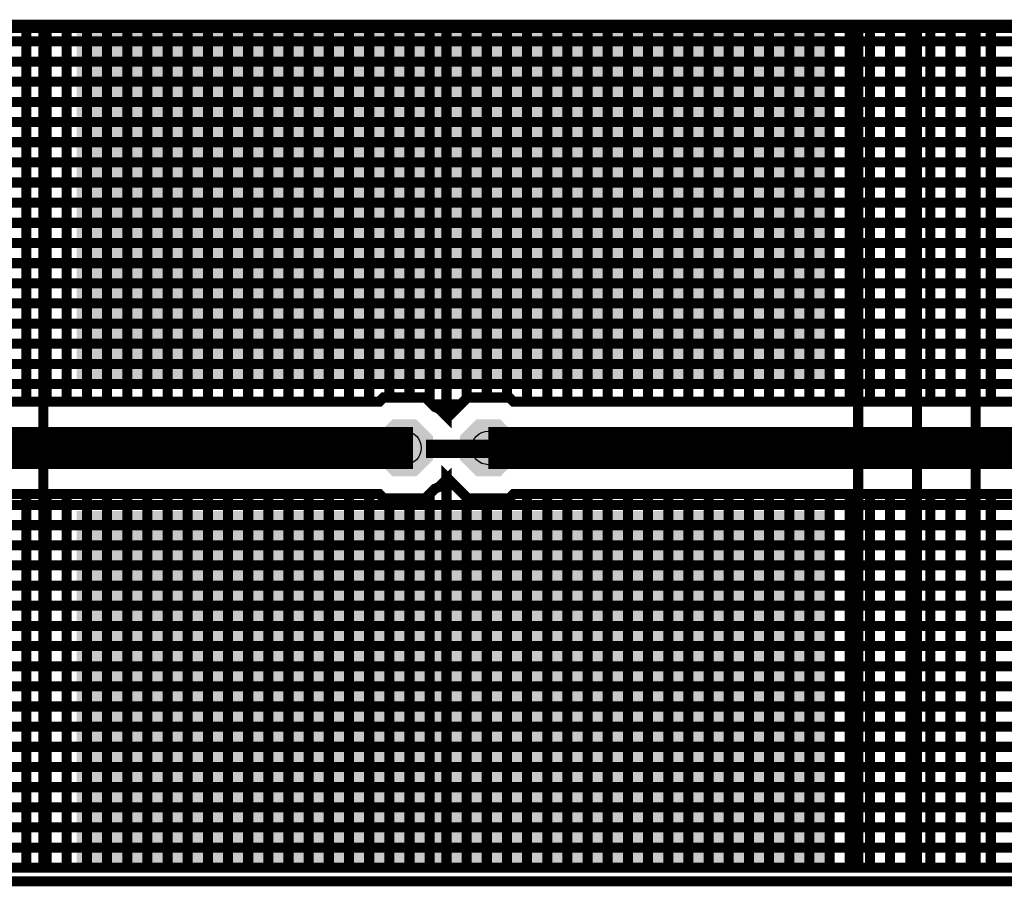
# Model space of a CAD drawing. Extents: x 0.4 to 16.2, y 0.4 to 3.5.
# Tile 12 of 29: x 6.2 to 7.4, y 1.4 to 2.5. Entities that reach past the tile are written whole.
import ezdxf

# ---------------------------------------------------------------- set-up
doc = ezdxf.new("R2010")
doc.units = 0
doc.layers.get('0').update_dxf_attribs({"linetype": 'CONTINUOUS'})
for name, color, linetype in [('2IN618_CMP', 7, 'CONTINUOUS'), ('2IN618_SOL', 4, 'CONTINUOUS'), ('2IN618_STC', 3, 'CONTINUOUS'), ('2IN618_STS', 10, 'CONTINUOUS'), ('3IN927_EXC', 13, 'CONTINUOUS'), ('LAYER_6', 5, 'CONTINUOUS')]:
    doc.layers.add(name, color=color, linetype=linetype)

# ---------------------------------------------------------------- blocks, each defined once
blk = doc.blocks.new('ROUND_23')
blk.add_circle((0, 0), 0.02)
blk = doc.blocks.new('CUSTOM_11')
for points in [[(-0.03, 0.0124), (-0.0124, 0.03), (0.03, 0.0124), (0.0124, 0.03)], [(-0.03, -0.0124), (-0.03, 0.0124), (0.03, -0.0124), (0.03, 0.0124)], [(-0.0124, -0.03), (-0.03, -0.0124), (0.0124, -0.03), (0.03, -0.0124)]]:
    blk.add_solid(points)
blk = doc.blocks.new('CUSTOM_13')
for points in [[(-0.034, 0.0141), (-0.0141, 0.034), (0.034, 0.0141), (0.0141, 0.034)], [(-0.034, -0.0141), (-0.034, 0.0141), (0.034, -0.0141), (0.034, 0.0141)], [(-0.0141, -0.034), (-0.034, -0.0141), (0.0141, -0.034), (0.034, -0.0141)]]:
    blk.add_solid(points)
blk = doc.blocks.new('RECTANGLE_16')
blk.add_solid([(0.22, 0.2125), (0.22, -0.2125), (-0.22, 0.2125), (-0.22, -0.2125)])
blk = doc.blocks.new('CUSTOM_17')
for points in [[(-0.03, 0.0124), (-0.0124, 0.03), (0.03, 0.0124), (0.0124, 0.03)], [(-0.03, -0.0124), (-0.03, 0.0124), (0.03, -0.0124), (0.03, 0.0124)], [(-0.0124, -0.03), (-0.03, -0.0124), (0.0124, -0.03), (0.03, -0.0124)]]:
    blk.add_solid(points)
blk = doc.blocks.new('RECTANGLE_14')
blk.add_solid([(0.225, 0.215), (0.225, -0.215), (-0.225, 0.215), (-0.225, -0.215)])
blk = doc.blocks.new('RECTANGLE_15')
blk.add_solid([(0.225, 0.2125), (0.225, -0.2125), (-0.225, 0.2125), (-0.225, -0.2125)])
blk = doc.blocks.new('CUSTOM_18')
for points in [[(-0.034, 0.0141), (-0.0141, 0.034), (0.034, 0.0141), (0.0141, 0.034)], [(-0.034, -0.0141), (-0.034, 0.0141), (0.034, -0.0141), (0.034, 0.0141)], [(-0.0141, -0.034), (-0.034, -0.0141), (0.0141, -0.034), (0.034, -0.0141)]]:
    blk.add_solid(points)

msp = doc.modelspace()

# ---------------------------------------------------------------- linework, layer by layer
at = {"layer": '2IN618_CMP'}
for points, const_width in [([(5.3659, 2.0211), (6.6344, 2.0211), (6.6394, 2.0261), (6.6891, 2.0261), (6.7004, 2.0148), (6.7054, 2.0127), (6.7143, 2.0039), (6.7143, 2.4661), (3.5743, 2.4661)], 0.012), ([(6.2143, 2.0211), (6.2143, 2.4661)], 0.012), ([(6.2383, 2.4661), (6.2383, 2.0211)], 0.012), ([(6.2623, 2.0211), (6.2623, 2.4661)], 0.012), ([(6.2863, 2.4661), (6.2863, 2.0211)], 0.012), ([(6.3103, 2.0211), (6.3103, 2.4661)], 0.012), ([(6.3343, 2.4661), (6.3343, 2.0211)], 0.012), ([(6.3583, 2.0211), (6.3583, 2.4661)], 0.012), ([(6.3823, 2.4661), (6.3823, 2.0211)], 0.012), ([(6.4063, 2.0211), (6.4063, 2.4661)], 0.012), ([(6.4303, 2.4661), (6.4303, 2.0211)], 0.012), ([(6.4543, 2.0211), (6.4543, 2.4661)], 0.012), ([(6.4783, 2.4661), (6.4783, 2.0211)], 0.012), ([(6.5023, 2.0211), (6.5023, 2.4661)], 0.012), ([(6.5263, 2.4661), (6.5263, 2.0211)], 0.012), ([(6.5503, 2.0211), (6.5503, 2.4661)], 0.012), ([(6.5743, 2.4661), (6.5743, 2.0211)], 0.012), ([(6.5983, 2.0211), (6.5983, 2.4661)], 0.012), ([(6.6223, 2.4661), (6.6223, 2.0211)], 0.012), ([(6.6463, 2.0261), (6.6463, 2.4661)], 0.012), ([(6.6703, 2.4661), (6.6703, 2.0261)], 0.012), ([(6.6943, 2.021), (6.6943, 2.4661)], 0.012), ([(9.8543, 2.4661), (6.7143, 2.4661), (6.7143, 2.001), (6.7143, 2.4661)], 0.012), ([(6.7383, 2.4661), (6.7383, 2.025)], 0.012), ([(6.7623, 2.4661), (6.7623, 2.0261)], 0.012), ([(6.7863, 2.0261), (6.7863, 2.4661)], 0.012), ([(6.8103, 2.4661), (6.8103, 2.0211)], 0.012), ([(6.8343, 2.0211), (6.8343, 2.4661)], 0.012), ([(6.8583, 2.4661), (6.8583, 2.0211)], 0.012), ([(6.8823, 2.0211), (6.8823, 2.4661)], 0.012), ([(6.9063, 2.4661), (6.9063, 2.0211)], 0.012), ([(6.9303, 2.0211), (6.9303, 2.4661)], 0.012), ([(6.9543, 2.4661), (6.9543, 2.0211)], 0.012), ([(6.9783, 2.0211), (6.9783, 2.4661)], 0.012), ([(7.0023, 2.4661), (7.0023, 2.0211)], 0.012), ([(7.0263, 2.0211), (7.0263, 2.4661)], 0.012), ([(7.0503, 2.4661), (7.0503, 2.0211)], 0.012), ([(7.0743, 2.0211), (7.0743, 2.4661)], 0.012), ([(7.0983, 2.4661), (7.0983, 2.0211)], 0.012), ([(7.1223, 2.0211), (7.1223, 2.4661)], 0.012), ([(7.1463, 2.4661), (7.1463, 2.0211)], 0.012), ([(7.1703, 2.0211), (7.1703, 2.4661)], 0.012), ([(7.1943, 2.4661), (7.1943, 2.0211)], 0.012), ([(7.2183, 2.0211), (7.2183, 2.4661)], 0.012), ([(7.2423, 2.4661), (7.2423, 2.0211)], 0.012), ([(7.2663, 2.0211), (7.2663, 2.4661)], 0.012), ([(7.2903, 2.4661), (7.2903, 2.0211)], 0.012), ([(7.3143, 2.0211), (7.3143, 2.4661)], 0.012), ([(7.3383, 2.4661), (7.3383, 2.0211)], 0.012), ([(7.3623, 2.0211), (7.3623, 2.4661)], 0.012), ([(3.5743, 2.4501), (6.7143, 2.4501)], 0.012), ([(6.7143, 2.4501), (9.8543, 2.4501)], 0.012), ([(6.7143, 2.4261), (3.5743, 2.4261)], 0.012), ([(9.8543, 2.4261), (6.7143, 2.4261)], 0.012), ([(3.5743, 2.4021), (6.7143, 2.4021)], 0.012), ([(6.7143, 2.4021), (9.8543, 2.4021)], 0.012), ([(6.7143, 2.3781), (3.5743, 2.3781)], 0.012), ([(9.8543, 2.3781), (6.7143, 2.3781)], 0.012), ([(3.5743, 2.3541), (6.7143, 2.3541)], 0.012), ([(6.7143, 2.3541), (9.8543, 2.3541)], 0.012), ([(6.7143, 2.3301), (3.5743, 2.3301)], 0.012), ([(9.8543, 2.3301), (6.7143, 2.3301)], 0.012), ([(3.5743, 2.3061), (6.7143, 2.3061)], 0.012), ([(6.7143, 2.3061), (9.8543, 2.3061)], 0.012), ([(6.7143, 2.2821), (3.5743, 2.2821)], 0.012), ([(9.8543, 2.2821), (6.7143, 2.2821)], 0.012), ([(3.5743, 2.2581), (6.7143, 2.2581)], 0.012), ([(6.7143, 2.2581), (9.8543, 2.2581)], 0.012), ([(6.7143, 2.2341), (3.5743, 2.2341)], 0.012), ([(9.8543, 2.2341), (6.7143, 2.2341)], 0.012), ([(3.5743, 2.2101), (6.7143, 2.2101)], 0.012), ([(6.7143, 2.2101), (9.8543, 2.2101)], 0.012), ([(6.7143, 2.1861), (3.5743, 2.1861)], 0.012), ([(9.8543, 2.1861), (6.7143, 2.1861)], 0.012), ([(3.5743, 2.1621), (6.7143, 2.1621)], 0.012), ([(6.7143, 2.1621), (9.8543, 2.1621)], 0.012), ([(6.7143, 2.1381), (3.5743, 2.1381)], 0.012), ([(9.8543, 2.1381), (6.7143, 2.1381)], 0.012), ([(3.5743, 2.1141), (6.7143, 2.1141)], 0.012), ([(6.7143, 2.1141), (9.8543, 2.1141)], 0.012), ([(3.5743, 2.0901), (6.7143, 2.0901)], 0.012), ([(6.7143, 2.0901), (9.8543, 2.0901)], 0.012), ([(6.7143, 2.0661), (5.2984, 2.0661)], 0.012), ([(8.1703, 2.0661), (6.7143, 2.0661)], 0.012), ([(6.6743, 1.9661), (5.3493, 1.9661), (5.2743, 2.0161), (5.2003, 2.0161)], 0.05), ([(5.3344, 2.0421), (6.7143, 2.0421)], 0.012), ([(6.7143, 2.0421), (8.1668, 2.0421)], 0.012), ([(6.7394, 2.0261), (6.7143, 2.001)], 0.012), ([(6.7394, 2.0261), (6.7891, 2.0261), (6.7941, 2.0211), (8.078, 2.0211), (8.0826, 2.0222), (8.0888, 2.0211), (8.0952, 2.0211), (8.0995, 2.0193), (8.1041, 2.0186)], 0.012), ([(6.7143, 2.0181), (6.6971, 2.0181)], 0.012), ([(6.7143, 2.0181), (6.7314, 2.0181)], 0.012), ([(8.1643, 1.9161), (8.0843, 1.9661), (6.7643, 1.9661)], 0.05), ([(6.69, 1.97), (6.76, 1.97), (6.76, 1.96), (6.69, 1.96)], 0.012), ([(6.7143, 1.9313), (6.7143, 1.4661), (9.8543, 1.4661), (6.7143, 1.4661), (6.7143, 1.9313), (6.7394, 1.9061), (6.7891, 1.9061), (6.7941, 1.9111), (8.0685, 1.9111)], 0.012), ([(5.3547, 1.9111), (6.6344, 1.9111), (6.6394, 1.9061), (6.6891, 1.9061), (6.7004, 1.9174), (6.7054, 1.9195), (6.7143, 1.9283), (6.7143, 1.4661)], 0.012), ([(6.708, 1.9221), (6.7143, 1.9221)], 0.012), ([(6.7234, 1.9221), (6.7143, 1.9221)], 0.012), ([(6.2143, 1.4661), (6.2143, 1.9111)], 0.012), ([(6.2383, 1.9111), (6.2383, 1.4661)], 0.012), ([(6.2623, 1.4661), (6.2623, 1.9111)], 0.012), ([(6.2863, 1.9111), (6.2863, 1.4661)], 0.012), ([(6.3103, 1.4661), (6.3103, 1.9111)], 0.012), ([(6.3343, 1.9111), (6.3343, 1.4661)], 0.012), ([(6.3583, 1.4661), (6.3583, 1.9111)], 0.012), ([(6.3823, 1.9111), (6.3823, 1.4661)], 0.012), ([(6.4063, 1.4661), (6.4063, 1.9111)], 0.012), ([(6.4303, 1.9111), (6.4303, 1.4661)], 0.012), ([(6.4543, 1.4661), (6.4543, 1.9111)], 0.012), ([(6.4783, 1.9111), (6.4783, 1.4661)], 0.012), ([(6.5023, 1.4661), (6.5023, 1.9111)], 0.012), ([(6.5263, 1.9111), (6.5263, 1.4661)], 0.012), ([(6.5503, 1.4661), (6.5503, 1.9111)], 0.012), ([(6.5743, 1.9111), (6.5743, 1.4661)], 0.012), ([(6.5983, 1.4661), (6.5983, 1.9111)], 0.012), ([(6.6223, 1.9111), (6.6223, 1.4661)], 0.012), ([(6.6463, 1.4661), (6.6463, 1.9061)], 0.012), ([(6.6703, 1.9061), (6.6703, 1.4661)], 0.012), ([(6.6943, 1.4661), (6.6943, 1.9113)], 0.012), ([(6.7383, 1.4661), (6.7383, 1.9073)], 0.012), ([(6.7623, 1.9061), (6.7623, 1.4661)], 0.012), ([(6.7863, 1.4661), (6.7863, 1.9061)], 0.012), ([(6.8103, 1.9111), (6.8103, 1.4661)], 0.012), ([(6.8343, 1.4661), (6.8343, 1.9111)], 0.012), ([(6.8583, 1.9111), (6.8583, 1.4661)], 0.012), ([(6.8823, 1.4661), (6.8823, 1.9111)], 0.012), ([(6.9063, 1.9111), (6.9063, 1.4661)], 0.012), ([(6.9303, 1.4661), (6.9303, 1.9111)], 0.012), ([(6.9543, 1.9111), (6.9543, 1.4661)], 0.012), ([(6.9783, 1.4661), (6.9783, 1.9111)], 0.012), ([(7.0023, 1.9111), (7.0023, 1.4661)], 0.012), ([(7.0263, 1.4661), (7.0263, 1.9111)], 0.012), ([(7.0503, 1.9111), (7.0503, 1.4661)], 0.012), ([(7.0743, 1.4661), (7.0743, 1.9111)], 0.012), ([(7.0983, 1.9111), (7.0983, 1.4661)], 0.012), ([(7.1223, 1.4661), (7.1223, 1.9111)], 0.012), ([(7.1463, 1.9111), (7.1463, 1.4661)], 0.012), ([(7.1703, 1.4661), (7.1703, 1.9111)], 0.012), ([(7.1943, 1.9111), (7.1943, 1.4661)], 0.012), ([(7.2183, 1.4661), (7.2183, 1.9111)], 0.012), ([(7.2423, 1.9111), (7.2423, 1.4661)], 0.012), ([(7.2663, 1.4661), (7.2663, 1.9111)], 0.012), ([(7.2903, 1.9111), (7.2903, 1.4661)], 0.012), ([(7.3143, 1.4661), (7.3143, 1.9111)], 0.012), ([(7.3383, 1.9111), (7.3383, 1.4661)], 0.012), ([(7.3623, 1.4661), (7.3623, 1.9111)], 0.012), ([(5.2617, 1.8981), (6.7143, 1.8981)], 0.012), ([(6.7143, 1.8981), (8.0893, 1.8981)], 0.012), ([(6.7143, 1.8741), (5.2615, 1.8741)], 0.012), ([(8.1277, 1.8741), (6.7143, 1.8741)], 0.012), ([(6.7143, 1.8501), (3.5743, 1.8501)], 0.012), ([(9.8543, 1.8501), (6.7143, 1.8501)], 0.012), ([(3.5743, 1.8261), (6.7143, 1.8261)], 0.012), ([(6.7143, 1.8261), (9.8543, 1.8261)], 0.012), ([(6.7143, 1.8021), (3.5743, 1.8021)], 0.012), ([(9.8543, 1.8021), (6.7143, 1.8021)], 0.012), ([(3.5743, 1.7781), (6.7143, 1.7781)], 0.012), ([(6.7143, 1.7781), (9.8543, 1.7781)], 0.012), ([(6.7143, 1.7541), (3.5743, 1.7541)], 0.012), ([(9.8543, 1.7541), (6.7143, 1.7541)], 0.012), ([(3.5743, 1.7301), (6.7143, 1.7301)], 0.012), ([(6.7143, 1.7301), (9.8543, 1.7301)], 0.012), ([(6.7143, 1.7061), (3.5743, 1.7061)], 0.012), ([(9.8543, 1.7061), (6.7143, 1.7061)], 0.012), ([(3.5743, 1.6821), (6.7143, 1.6821)], 0.012), ([(6.7143, 1.6821), (9.8543, 1.6821)], 0.012), ([(6.7143, 1.6581), (3.5743, 1.6581)], 0.012), ([(9.8543, 1.6581), (6.7143, 1.6581)], 0.012), ([(3.5743, 1.6341), (6.7143, 1.6341)], 0.012), ([(6.7143, 1.6341), (9.8543, 1.6341)], 0.012), ([(6.7143, 1.6101), (3.5743, 1.6101)], 0.012), ([(9.8543, 1.6101), (6.7143, 1.6101)], 0.012), ([(3.5743, 1.5861), (6.7143, 1.5861)], 0.012), ([(6.7143, 1.5861), (9.8543, 1.5861)], 0.012), ([(6.7143, 1.5621), (3.5743, 1.5621)], 0.012), ([(9.8543, 1.5621), (6.7143, 1.5621)], 0.012), ([(3.5743, 1.5381), (6.7143, 1.5381)], 0.012), ([(6.7143, 1.5381), (9.8543, 1.5381)], 0.012), ([(6.7143, 1.5141), (3.5743, 1.5141)], 0.012), ([(9.8543, 1.5141), (6.7143, 1.5141)], 0.012), ([(3.5743, 1.4901), (6.7143, 1.4901)], 0.012), ([(6.7143, 1.4901), (9.8543, 1.4901)], 0.012), ([(3.5743, 1.4661), (6.7143, 1.4661), (3.5743, 1.4661)], 0.012)]:
    msp.add_lwpolyline(points, dxfattribs=dict(at, const_width=const_width))
at = {"layer": '2IN618_SOL', "const_width": 0.012}
for points in [[(6.2343, 1.4661), (6.2343, 2.4661)], [(7.2043, 2.4661), (7.2043, 1.4661)], [(7.2743, 1.4661), (7.2743, 2.4661)], [(7.3443, 2.4661), (7.3443, 1.4661)]]:
    msp.add_lwpolyline(points, dxfattribs=at)
at = {"layer": 'LAYER_6', "const_width": 0.012}
msp.add_lwpolyline([(0.42, 1.45), (16.15, 1.45), (16.15, 2.47), (0.42, 2.47), (0.42, 1.45)], dxfattribs=at)

# ---------------------------------------------------------------- block references
at = {"layer": '2IN618_CMP'}
for p in [(6.6643, 1.9661), (6.7643, 1.9661)]:
    msp.add_blockref('CUSTOM_11', p, dxfattribs=at)
at = {"layer": '2IN618_SOL'}
for name, p in [('RECTANGLE_16', (6.4943, 2.2536)), ('RECTANGLE_14', (6.9393, 2.2511)), ('CUSTOM_17', (6.6643, 1.9661)), ('CUSTOM_17', (6.7643, 1.9661)), ('RECTANGLE_16', (6.4943, 1.6786)), ('RECTANGLE_15', (6.9393, 1.6786))]:
    msp.add_blockref(name, p, dxfattribs=at)
at = {"layer": '2IN618_STC'}
for p in [(6.6643, 1.9661), (6.7643, 1.9661)]:
    msp.add_blockref('CUSTOM_13', p, dxfattribs=at)
at = {"layer": '2IN618_STS'}
for name, p in [('RECTANGLE_16', (6.4943, 2.2536)), ('RECTANGLE_15', (6.9393, 2.2536)), ('CUSTOM_18', (6.6643, 1.9661)), ('CUSTOM_18', (6.7643, 1.9661)), ('RECTANGLE_16', (6.4943, 1.6786)), ('RECTANGLE_15', (6.9393, 1.6786))]:
    msp.add_blockref(name, p, dxfattribs=at)
at = {"layer": '3IN927_EXC'}
for p in [(6.6643, 1.9661), (6.7643, 1.9661)]:
    msp.add_blockref('ROUND_23', p, dxfattribs=at)

doc.saveas('drawing.dxf')
